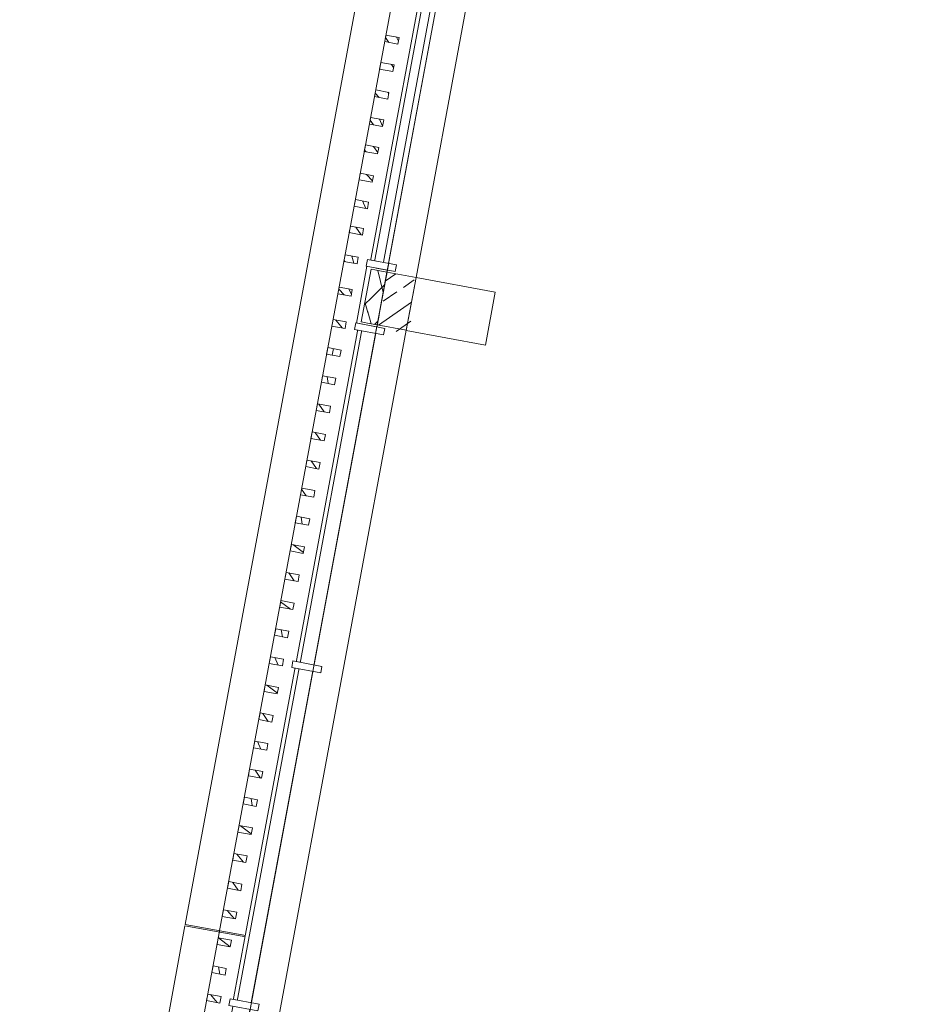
# Model space of a CAD drawing. Header units: metres. Extents: x -499360 to 60282433, y -11592314 to 5708004.
# Tile 34 of 128: x 32353338.39 to 32353345.12, y 5707913.26 to 5707920.59. Entities that reach past the tile are written whole.
import ezdxf

# ---------------------------------------------------------------- set-up
doc = ezdxf.new("R2010")
doc.units = ezdxf.units.M
doc.header["$LTSCALE"] = 0.75
doc.set_wipeout_variables(frame=1)
doc.layers.get('0').update_dxf_attribs({"linetype": 'CONTINUOUS'})
for name, color, linetype, lineweight in [('10417023$0$#9_002_GES I Übersicht Erdgeschoss_1_101_Wand Aussen.A', 7, 'CONTINUOUS', 25), ('10417023$0$#9_002_GES I Übersicht Erdgeschoss_1_115_Außentüren', 7, 'CONTINUOUS', 25), ('10417023$0$#9_002_GES I Übersicht Erdgeschoss_1_Neubau_101_Wand Aussen.A', 7, 'CONTINUOUS', 25), ('10417023$0$#9_002_GES I Übersicht Erdgeschoss_1_Neubau_104_Decken.A', 7, 'CONTINUOUS', 25), ('10417023$0$#9_002_GES I Übersicht Erdgeschoss_1_Neubau_105_Unterzug.A', 7, 'CONTINUOUS', 25), ('10417023$0$#9_002_GES I Übersicht Erdgeschoss_1_Neubau_201_Aussenwandbekleidu', 7, 'CONTINUOUS', 25), ('10417023$0$#9_002_GES I Übersicht Erdgeschoss_1_Neubau_210_Wärmedämmung', 7, 'CONTINUOUS', 25), ('10417023$0$Keine', 7, 'CONTINUOUS', 13)]:
    doc.layers.add(name, color=color, linetype=linetype, lineweight=lineweight)
pattern_1 = [(134.9999999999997, (0, 0), (0.1060660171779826, 0.1060660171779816), []), (134.9999999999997, (-0.03535533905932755, -0.0353553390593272), (0.1060660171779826, 0.1060660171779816), [])]

# ---------------------------------------------------------------- blocks, each defined once
blk = doc.blocks.new('10417023$0$#9_MKO_LP5_ARC_GES_UP_00_002_P_G_modell (3D)')
at = {"layer": '10417023$0$#9_002_GES I Übersicht Erdgeschoss_1_Neubau_101_Wand Aussen.A', "color": 1, "linetype": 'Continuous', "lineweight": 13, "true_color": 0xff0000}
for p, q in [((-32353502.6238152, -5707797.304143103), (-32353502.6238152, -5707802.804142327)), ((-32353502.6238152, -5707803.204142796), (-32353502.6238152, -5707808.404158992))]:
    blk.add_line(p, q, dxfattribs=at)
at = {"layer": '10417023$0$#9_002_GES I Übersicht Erdgeschoss_1_Neubau_101_Wand Aussen.A', "color": 1, "linetype": 'Continuous', "lineweight": 18, "true_color": 0xff0000}
blk.add_line((-32353502.62381512, -5707803.20414304), (-32353502.62381512, -5707802.804142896), dxfattribs=at)
at = {"layer": '10417023$0$#9_002_GES I Übersicht Erdgeschoss_1_Neubau_104_Decken.A', "color": 1, "linetype": 'Continuous', "lineweight": 13, "true_color": 0xff0000, "flags": 128}
for points in [[(-32353502.88381506, -5707792.679515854), (-32353502.88381511, -5707803.129576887), (-32353502.84381653, -5707803.129576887), (-32353502.84381653, -5707809.004576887), (-32353499.08931621, -5707809.004576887), (-32353497.57443247, -5707809.004576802), (-32353497.57443247, -5707810.154576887), (-32353495.52481159, -5707810.154576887), (-32353495.52560609, -5707813.099577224), (-32353472.62422376, -5707813.099576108), (-32353472.62422743, -5707808.219546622), (-32353469.004228, -5707808.219576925), (-32353469.004228, -5707794.11457689), (-32353469.004228, -5707790.779532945), (-32353469.004228, -5707790.559532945), (-32353477.474228, -5707790.559532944), (-32353480.474228, -5707790.559532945), (-32353491.124228, -5707790.559532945), (-32353498.444228, -5707790.559532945), (-32353498.444228, -5707792.679576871)], [(-32353498.22421727, -5707790.559532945), (-32353502.84380439, -5707790.559532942), (-32353502.84380439, -5707813.099576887), (-32353495.47442851, -5707813.099576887), (-32353495.47442851, -5707809.05457689), (-32353482.84109309, -5707809.05457689), (-32353482.84357996, -5707813.099573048), (-32353472.62421726, -5707813.099573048), (-32353472.62421726, -5707811.259577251), (-32353472.62421726, -5707806.979589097), (-32353469.00380439, -5707806.979589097), (-32353469.00380439, -5707790.559532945)]]:
    blk.add_lwpolyline(points, close=True, dxfattribs=at)
at = {"layer": '10417023$0$#9_002_GES I Übersicht Erdgeschoss_1_Neubau_105_Unterzug.A', "color": 1, "linetype": 'Continuous', "lineweight": 13, "true_color": 0xff0000}
for p, q in [((-32353502.02342233, -5707802.804515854), (-32353502.62341012, -5707802.804515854)), ((-32353502.62341012, -5707802.804515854), (-32353502.62341012, -5707803.204515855)), ((-32353502.02342233, -5707803.204515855), (-32353502.02342233, -5707802.804515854)), ((-32353502.62341012, -5707803.204515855), (-32353502.02342233, -5707803.204515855))]:
    blk.add_line(p, q, dxfattribs=at)
at = {"color": 1, "linetype": 'Continuous', "lineweight": 5, "true_color": 0xff0000}
blk.add_wipeout([(-32353502.973863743, -5707809.164628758), (-32353502.973863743, -5707807.864636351), (-32353503.433863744, -5707807.864636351), (-32353503.433863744, -5707809.164636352)], dxfattribs=at).dxf.layer = '10417023$0$#9_002_GES I Übersicht Erdgeschoss_1_Neubau_201_Aussenwandbekleidu'
at = {"layer": '10417023$0$#9_002_GES I Übersicht Erdgeschoss_1_Neubau_201_Aussenwandbekleidu', "linetype": 'Continuous', "lineweight": 5, "true_color": 0xff0000}
h = blk.add_hatch(dxfattribs=at)
h.set_pattern_fill('#9_METALL__STAHL_0001', color=1, style=0, pattern_type=2)
h.set_pattern_definition(pattern_1)
h.paths.add_polyline_path([(-32353503.17381512, -5707807.958586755), (-32353503.07381513, -5707807.958586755), (-32353503.07381513, -5707807.908586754), (-32353503.17381512, -5707807.908586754)])
h = blk.add_hatch(dxfattribs=at)
h.set_pattern_fill('#9_METALL__STAHL_0001', color=1, style=0, pattern_type=2)
h.set_pattern_definition(pattern_1)
h.paths.add_polyline_path([(-32353503.17381512, -5707808.171492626), (-32353503.07381513, -5707808.171492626), (-32353503.07381513, -5707808.121492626), (-32353503.17381512, -5707808.121492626)])
h = blk.add_hatch(dxfattribs=at)
h.set_pattern_fill('#9_METALL__STAHL_0001', color=1, style=0, pattern_type=2)
h.set_pattern_definition(pattern_1)
h.paths.add_polyline_path([(-32353503.17381512, -5707808.384398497), (-32353503.07381513, -5707808.384398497), (-32353503.07381513, -5707808.334398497), (-32353503.17381512, -5707808.334398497)])
at = {"layer": '10417023$0$#9_002_GES I Übersicht Erdgeschoss_1_Neubau_201_Aussenwandbekleidu', "color": 1, "linetype": 'Continuous', "lineweight": 13, "true_color": 0xff0000}
for p, q in [((-32353502.97386374, -5707807.864636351), (-32353503.43386374, -5707807.864636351)), ((-32353503.43386374, -5707807.864636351), (-32353503.43386374, -5707809.364636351)), ((-32353502.97386374, -5707809.164628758), (-32353502.97386374, -5707807.864636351))]:
    blk.add_line(p, q, dxfattribs=at)
at = {"layer": '10417023$0$#9_002_GES I Übersicht Erdgeschoss_1_Neubau_201_Aussenwandbekleidu', "color": 1, "linetype": 'Continuous', "lineweight": 13, "true_color": 0xff0000, "flags": 128}
for points in [[(-32353503.17381512, -5707807.958586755), (-32353503.07381513, -5707807.958586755), (-32353503.07381513, -5707807.908586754), (-32353503.17381512, -5707807.908586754)], [(-32353503.17381512, -5707808.171492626), (-32353503.07381513, -5707808.171492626), (-32353503.07381513, -5707808.121492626), (-32353503.17381512, -5707808.121492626)], [(-32353503.17381512, -5707808.384398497), (-32353503.07381513, -5707808.384398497), (-32353503.07381513, -5707808.334398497), (-32353503.17381512, -5707808.334398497)]]:
    blk.add_lwpolyline(points, close=True, dxfattribs=at)
at = {"color": 1, "linetype": 'Continuous', "lineweight": 5, "true_color": 0xff0000}
blk.add_wipeout([(-32353502.973863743, -5707807.854636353), (-32353502.973863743, -5707800.736996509), (-32353503.433863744, -5707800.736996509), (-32353503.433863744, -5707807.854636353)], dxfattribs=at).dxf.layer = '10417023$0$#9_002_GES I Übersicht Erdgeschoss_1_Neubau_201_Aussenwandbekleidu'
at = {"layer": '10417023$0$#9_002_GES I Übersicht Erdgeschoss_1_Neubau_201_Aussenwandbekleidu', "linetype": 'Continuous', "lineweight": 5, "true_color": 0xff0000}
h = blk.add_hatch(dxfattribs=at)
h.set_pattern_fill('#9_METALL__STAHL_0001', color=1, style=0, pattern_type=2)
h.set_pattern_definition(pattern_1)
h.paths.add_polyline_path([(-32353503.17381512, -5707801.119892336), (-32353503.07381513, -5707801.119892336), (-32353503.07381513, -5707801.069892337), (-32353503.17381512, -5707801.069892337)])
h = blk.add_hatch(dxfattribs=at)
h.set_pattern_fill('#9_METALL__STAHL_0001', color=1, style=0, pattern_type=2)
h.set_pattern_definition(pattern_1)
h.paths.add_polyline_path([(-32353503.17381512, -5707801.327974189), (-32353503.07381513, -5707801.327974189), (-32353503.07381513, -5707801.277974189), (-32353503.17381512, -5707801.277974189)])
h = blk.add_hatch(dxfattribs=at)
h.set_pattern_fill('#9_METALL__STAHL_0001', color=1, style=0, pattern_type=2)
h.set_pattern_definition(pattern_1)
h.paths.add_polyline_path([(-32353503.17381512, -5707801.53605604), (-32353503.07381513, -5707801.53605604), (-32353503.07381513, -5707801.48605604), (-32353503.17381512, -5707801.48605604)])
h = blk.add_hatch(dxfattribs=at)
h.set_pattern_fill('#9_METALL__STAHL_0001', color=1, style=0, pattern_type=2)
h.set_pattern_definition(pattern_1)
h.paths.add_polyline_path([(-32353503.17381512, -5707801.744137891), (-32353503.07381513, -5707801.744137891), (-32353503.07381513, -5707801.694137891), (-32353503.17381512, -5707801.694137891)])
h = blk.add_hatch(dxfattribs=at)
h.set_pattern_fill('#9_METALL__STAHL_0001', color=1, style=0, pattern_type=2)
h.set_pattern_definition(pattern_1)
h.paths.add_polyline_path([(-32353503.17381512, -5707801.952219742), (-32353503.07381513, -5707801.952219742), (-32353503.07381513, -5707801.902219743), (-32353503.17381512, -5707801.902219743)])
h = blk.add_hatch(dxfattribs=at)
h.set_pattern_fill('#9_METALL__STAHL_0001', color=1, style=0, pattern_type=2)
h.set_pattern_definition(pattern_1)
h.paths.add_polyline_path([(-32353503.17381512, -5707802.166627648), (-32353503.07381513, -5707802.166627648), (-32353503.07381513, -5707802.116627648), (-32353503.17381512, -5707802.116627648)])
h = blk.add_hatch(dxfattribs=at)
h.set_pattern_fill('#9_METALL__STAHL_0001', color=1, style=0, pattern_type=2)
h.set_pattern_definition(pattern_1)
h.paths.add_polyline_path([(-32353503.17381512, -5707802.366566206), (-32353503.07381513, -5707802.366566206), (-32353503.07381513, -5707802.316566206), (-32353503.17381512, -5707802.316566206)])
h = blk.add_hatch(dxfattribs=at)
h.set_pattern_fill('#9_METALL__STAHL_0001', color=1, style=0, pattern_type=2)
h.set_pattern_definition(pattern_1)
h.paths.add_polyline_path([(-32353503.17381512, -5707802.566504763), (-32353503.07381513, -5707802.566504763), (-32353503.07381513, -5707802.516504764), (-32353503.17381512, -5707802.516504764)])
h = blk.add_hatch(dxfattribs=at)
h.set_pattern_fill('#9_METALL__STAHL_0001', color=1, style=0, pattern_type=2)
h.set_pattern_definition(pattern_1)
h.paths.add_polyline_path([(-32353503.17381512, -5707802.784547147), (-32353503.07381513, -5707802.784547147), (-32353503.07381513, -5707802.734547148), (-32353503.17381512, -5707802.734547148)])
h = blk.add_hatch(dxfattribs=at)
h.set_pattern_fill('#9_METALL__STAHL_0001', color=1, style=0, pattern_type=2)
h.set_pattern_definition(pattern_1)
h.paths.add_polyline_path([(-32353503.17381512, -5707803.029394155), (-32353503.07381513, -5707803.029394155), (-32353503.07381513, -5707802.979394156), (-32353503.17381512, -5707802.979394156)])
h = blk.add_hatch(dxfattribs=at)
h.set_pattern_fill('#9_METALL__STAHL_0001', color=1, style=0, pattern_type=2)
h.set_pattern_definition(pattern_1)
h.paths.add_polyline_path([(-32353503.17381512, -5707803.274534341), (-32353503.07381513, -5707803.274534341), (-32353503.07381513, -5707803.224534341), (-32353503.17381512, -5707803.224534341)])
h = blk.add_hatch(dxfattribs=at)
h.set_pattern_fill('#9_METALL__STAHL_0001', color=1, style=0, pattern_type=2)
h.set_pattern_definition(pattern_1)
h.paths.add_polyline_path([(-32353503.17381512, -5707803.487563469), (-32353503.07381513, -5707803.487563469), (-32353503.07381513, -5707803.437563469), (-32353503.17381512, -5707803.437563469)])
h = blk.add_hatch(dxfattribs=at)
h.set_pattern_fill('#9_METALL__STAHL_0001', color=1, style=0, pattern_type=2)
h.set_pattern_definition(pattern_1)
h.paths.add_polyline_path([(-32353503.17381512, -5707803.70046934), (-32353503.07381513, -5707803.70046934), (-32353503.07381513, -5707803.65046934), (-32353503.17381512, -5707803.65046934)])
h = blk.add_hatch(dxfattribs=at)
h.set_pattern_fill('#9_METALL__STAHL_0001', color=1, style=0, pattern_type=2)
h.set_pattern_definition(pattern_1)
h.paths.add_polyline_path([(-32353503.17381512, -5707803.913375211), (-32353503.07381513, -5707803.913375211), (-32353503.07381513, -5707803.863375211), (-32353503.17381512, -5707803.863375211)])
h = blk.add_hatch(dxfattribs=at)
h.set_pattern_fill('#9_METALL__STAHL_0001', color=1, style=0, pattern_type=2)
h.set_pattern_definition(pattern_1)
h.paths.add_polyline_path([(-32353503.17381512, -5707804.126281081), (-32353503.07381513, -5707804.126281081), (-32353503.07381513, -5707804.076281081), (-32353503.17381512, -5707804.076281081)])
h = blk.add_hatch(dxfattribs=at)
h.set_pattern_fill('#9_METALL__STAHL_0001', color=1, style=0, pattern_type=2)
h.set_pattern_definition(pattern_1)
h.paths.add_polyline_path([(-32353503.17381512, -5707804.339186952), (-32353503.07381513, -5707804.339186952), (-32353503.07381513, -5707804.289186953), (-32353503.17381512, -5707804.289186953)])
h = blk.add_hatch(dxfattribs=at)
h.set_pattern_fill('#9_METALL__STAHL_0001', color=1, style=0, pattern_type=2)
h.set_pattern_definition(pattern_1)
h.paths.add_polyline_path([(-32353503.17381512, -5707804.552092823), (-32353503.07381513, -5707804.552092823), (-32353503.07381513, -5707804.502092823), (-32353503.17381512, -5707804.502092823)])
h = blk.add_hatch(dxfattribs=at)
h.set_pattern_fill('#9_METALL__STAHL_0001', color=1, style=0, pattern_type=2)
h.set_pattern_definition(pattern_1)
h.paths.add_polyline_path([(-32353503.17381512, -5707804.764998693), (-32353503.07381513, -5707804.764998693), (-32353503.07381513, -5707804.714998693), (-32353503.17381512, -5707804.714998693)])
h = blk.add_hatch(dxfattribs=at)
h.set_pattern_fill('#9_METALL__STAHL_0001', color=1, style=0, pattern_type=2)
h.set_pattern_definition(pattern_1)
h.paths.add_polyline_path([(-32353503.17381512, -5707804.977904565), (-32353503.07381513, -5707804.977904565), (-32353503.07381513, -5707804.927904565), (-32353503.17381512, -5707804.927904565)])
h = blk.add_hatch(dxfattribs=at)
h.set_pattern_fill('#9_METALL__STAHL_0001', color=1, style=0, pattern_type=2)
h.set_pattern_definition(pattern_1)
h.paths.add_polyline_path([(-32353503.17381512, -5707805.190810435), (-32353503.07381513, -5707805.190810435), (-32353503.07381513, -5707805.140810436), (-32353503.17381512, -5707805.140810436)])
h = blk.add_hatch(dxfattribs=at)
h.set_pattern_fill('#9_METALL__STAHL_0001', color=1, style=0, pattern_type=2)
h.set_pattern_definition(pattern_1)
h.paths.add_polyline_path([(-32353503.17381512, -5707805.403716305), (-32353503.07381513, -5707805.403716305), (-32353503.07381513, -5707805.353716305), (-32353503.17381512, -5707805.353716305)])
h = blk.add_hatch(dxfattribs=at)
h.set_pattern_fill('#9_METALL__STAHL_0001', color=1, style=0, pattern_type=2)
h.set_pattern_definition(pattern_1)
h.paths.add_polyline_path([(-32353503.17381512, -5707805.616622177), (-32353503.07381513, -5707805.616622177), (-32353503.07381513, -5707805.566622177), (-32353503.17381512, -5707805.566622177)])
h = blk.add_hatch(dxfattribs=at)
h.set_pattern_fill('#9_METALL__STAHL_0001', color=1, style=0, pattern_type=2)
h.set_pattern_definition(pattern_1)
h.paths.add_polyline_path([(-32353503.17381512, -5707805.829528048), (-32353503.07381513, -5707805.829528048), (-32353503.07381513, -5707805.779528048), (-32353503.17381512, -5707805.779528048)])
h = blk.add_hatch(dxfattribs=at)
h.set_pattern_fill('#9_METALL__STAHL_0001', color=1, style=0, pattern_type=2)
h.set_pattern_definition(pattern_1)
h.paths.add_polyline_path([(-32353503.17381512, -5707806.042433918), (-32353503.07381513, -5707806.042433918), (-32353503.07381513, -5707805.992433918), (-32353503.17381512, -5707805.992433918)])
h = blk.add_hatch(dxfattribs=at)
h.set_pattern_fill('#9_METALL__STAHL_0001', color=1, style=0, pattern_type=2)
h.set_pattern_definition(pattern_1)
h.paths.add_polyline_path([(-32353503.17381512, -5707806.255339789), (-32353503.07381513, -5707806.255339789), (-32353503.07381513, -5707806.205339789), (-32353503.17381512, -5707806.205339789)])
h = blk.add_hatch(dxfattribs=at)
h.set_pattern_fill('#9_METALL__STAHL_0001', color=1, style=0, pattern_type=2)
h.set_pattern_definition(pattern_1)
h.paths.add_polyline_path([(-32353503.17381512, -5707806.46824566), (-32353503.07381513, -5707806.46824566), (-32353503.07381513, -5707806.41824566), (-32353503.17381512, -5707806.41824566)])
h = blk.add_hatch(dxfattribs=at)
h.set_pattern_fill('#9_METALL__STAHL_0001', color=1, style=0, pattern_type=2)
h.set_pattern_definition(pattern_1)
h.paths.add_polyline_path([(-32353503.17381512, -5707806.681151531), (-32353503.07381513, -5707806.681151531), (-32353503.07381513, -5707806.63115153), (-32353503.17381512, -5707806.63115153)])
h = blk.add_hatch(dxfattribs=at)
h.set_pattern_fill('#9_METALL__STAHL_0001', color=1, style=0, pattern_type=2)
h.set_pattern_definition(pattern_1)
h.paths.add_polyline_path([(-32353503.17381512, -5707806.894057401), (-32353503.07381513, -5707806.894057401), (-32353503.07381513, -5707806.844057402), (-32353503.17381512, -5707806.844057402)])
h = blk.add_hatch(dxfattribs=at)
h.set_pattern_fill('#9_METALL__STAHL_0001', color=1, style=0, pattern_type=2)
h.set_pattern_definition(pattern_1)
h.paths.add_polyline_path([(-32353503.17381512, -5707807.106963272), (-32353503.07381513, -5707807.106963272), (-32353503.07381513, -5707807.056963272), (-32353503.17381512, -5707807.056963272)])
h = blk.add_hatch(dxfattribs=at)
h.set_pattern_fill('#9_METALL__STAHL_0001', color=1, style=0, pattern_type=2)
h.set_pattern_definition(pattern_1)
h.paths.add_polyline_path([(-32353503.17381512, -5707807.319869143), (-32353503.07381513, -5707807.319869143), (-32353503.07381513, -5707807.269869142), (-32353503.17381512, -5707807.269869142)])
h = blk.add_hatch(dxfattribs=at)
h.set_pattern_fill('#9_METALL__STAHL_0001', color=1, style=0, pattern_type=2)
h.set_pattern_definition(pattern_1)
h.paths.add_polyline_path([(-32353503.17381512, -5707807.532775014), (-32353503.07381513, -5707807.532775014), (-32353503.07381513, -5707807.482775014), (-32353503.17381512, -5707807.482775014)])
h = blk.add_hatch(dxfattribs=at)
h.set_pattern_fill('#9_METALL__STAHL_0001', color=1, style=0, pattern_type=2)
h.set_pattern_definition(pattern_1)
h.paths.add_polyline_path([(-32353503.17381512, -5707807.745680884), (-32353503.07381513, -5707807.745680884), (-32353503.07381513, -5707807.695680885), (-32353503.17381512, -5707807.695680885)])
at = {"layer": '10417023$0$#9_002_GES I Übersicht Erdgeschoss_1_101_Wand Aussen.A', "color": 1, "linetype": 'Continuous', "lineweight": 13, "true_color": 0xff0000}
blk.add_line((-32353503.17381512, -5707792.519569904), (-32353503.17381512, -5707809.164477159), dxfattribs=at)
at = {"layer": '10417023$0$#9_002_GES I Übersicht Erdgeschoss_1_Neubau_201_Aussenwandbekleidu', "color": 1, "linetype": 'Continuous', "lineweight": 13, "true_color": 0xff0000}
for p, q in [((-32353503.43386374, -5707800.736996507), (-32353503.43386374, -5707807.854636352)), ((-32353502.97386374, -5707807.854636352), (-32353502.97386374, -5707800.736996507)), ((-32353502.97386374, -5707807.854636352), (-32353503.43386374, -5707807.854636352))]:
    blk.add_line(p, q, dxfattribs=at)
at = {"layer": '10417023$0$#9_002_GES I Übersicht Erdgeschoss_1_Neubau_201_Aussenwandbekleidu', "color": 1, "linetype": 'Continuous', "lineweight": 13, "true_color": 0xff0000, "flags": 128}
for points in [[(-32353503.17381512, -5707801.119892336), (-32353503.07381513, -5707801.119892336), (-32353503.07381513, -5707801.069892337), (-32353503.17381512, -5707801.069892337)], [(-32353503.17381512, -5707801.327974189), (-32353503.07381513, -5707801.327974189), (-32353503.07381513, -5707801.277974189), (-32353503.17381512, -5707801.277974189)], [(-32353503.17381512, -5707801.53605604), (-32353503.07381513, -5707801.53605604), (-32353503.07381513, -5707801.48605604), (-32353503.17381512, -5707801.48605604)], [(-32353503.17381512, -5707801.744137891), (-32353503.07381513, -5707801.744137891), (-32353503.07381513, -5707801.694137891), (-32353503.17381512, -5707801.694137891)], [(-32353503.17381512, -5707801.952219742), (-32353503.07381513, -5707801.952219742), (-32353503.07381513, -5707801.902219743), (-32353503.17381512, -5707801.902219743)], [(-32353503.17381512, -5707802.166627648), (-32353503.07381513, -5707802.166627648), (-32353503.07381513, -5707802.116627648), (-32353503.17381512, -5707802.116627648)], [(-32353503.17381512, -5707802.366566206), (-32353503.07381513, -5707802.366566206), (-32353503.07381513, -5707802.316566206), (-32353503.17381512, -5707802.316566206)], [(-32353503.17381512, -5707802.566504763), (-32353503.07381513, -5707802.566504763), (-32353503.07381513, -5707802.516504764), (-32353503.17381512, -5707802.516504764)], [(-32353503.17381512, -5707802.784547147), (-32353503.07381513, -5707802.784547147), (-32353503.07381513, -5707802.734547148), (-32353503.17381512, -5707802.734547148)], [(-32353503.17381512, -5707803.029394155), (-32353503.07381513, -5707803.029394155), (-32353503.07381513, -5707802.979394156), (-32353503.17381512, -5707802.979394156)], [(-32353503.17381512, -5707803.274534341), (-32353503.07381513, -5707803.274534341), (-32353503.07381513, -5707803.224534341), (-32353503.17381512, -5707803.224534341)], [(-32353503.17381512, -5707803.487563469), (-32353503.07381513, -5707803.487563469), (-32353503.07381513, -5707803.437563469), (-32353503.17381512, -5707803.437563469)], [(-32353503.17381512, -5707803.70046934), (-32353503.07381513, -5707803.70046934), (-32353503.07381513, -5707803.65046934), (-32353503.17381512, -5707803.65046934)], [(-32353503.17381512, -5707803.913375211), (-32353503.07381513, -5707803.913375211), (-32353503.07381513, -5707803.863375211), (-32353503.17381512, -5707803.863375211)], [(-32353503.17381512, -5707804.126281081), (-32353503.07381513, -5707804.126281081), (-32353503.07381513, -5707804.076281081), (-32353503.17381512, -5707804.076281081)], [(-32353503.17381512, -5707804.339186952), (-32353503.07381513, -5707804.339186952), (-32353503.07381513, -5707804.289186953), (-32353503.17381512, -5707804.289186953)], [(-32353503.17381512, -5707804.552092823), (-32353503.07381513, -5707804.552092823), (-32353503.07381513, -5707804.502092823), (-32353503.17381512, -5707804.502092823)], [(-32353503.17381512, -5707804.764998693), (-32353503.07381513, -5707804.764998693), (-32353503.07381513, -5707804.714998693), (-32353503.17381512, -5707804.714998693)], [(-32353503.17381512, -5707804.977904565), (-32353503.07381513, -5707804.977904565), (-32353503.07381513, -5707804.927904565), (-32353503.17381512, -5707804.927904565)], [(-32353503.17381512, -5707805.190810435), (-32353503.07381513, -5707805.190810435), (-32353503.07381513, -5707805.140810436), (-32353503.17381512, -5707805.140810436)], [(-32353503.17381512, -5707805.403716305), (-32353503.07381513, -5707805.403716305), (-32353503.07381513, -5707805.353716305), (-32353503.17381512, -5707805.353716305)], [(-32353503.17381512, -5707805.616622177), (-32353503.07381513, -5707805.616622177), (-32353503.07381513, -5707805.566622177), (-32353503.17381512, -5707805.566622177)], [(-32353503.17381512, -5707805.829528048), (-32353503.07381513, -5707805.829528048), (-32353503.07381513, -5707805.779528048), (-32353503.17381512, -5707805.779528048)], [(-32353503.17381512, -5707806.042433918), (-32353503.07381513, -5707806.042433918), (-32353503.07381513, -5707805.992433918), (-32353503.17381512, -5707805.992433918)], [(-32353503.17381512, -5707806.255339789), (-32353503.07381513, -5707806.255339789), (-32353503.07381513, -5707806.205339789), (-32353503.17381512, -5707806.205339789)], [(-32353503.17381512, -5707806.46824566), (-32353503.07381513, -5707806.46824566), (-32353503.07381513, -5707806.41824566), (-32353503.17381512, -5707806.41824566)], [(-32353503.17381512, -5707806.681151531), (-32353503.07381513, -5707806.681151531), (-32353503.07381513, -5707806.63115153), (-32353503.17381512, -5707806.63115153)], [(-32353503.17381512, -5707806.894057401), (-32353503.07381513, -5707806.894057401), (-32353503.07381513, -5707806.844057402), (-32353503.17381512, -5707806.844057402)], [(-32353503.17381512, -5707807.106963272), (-32353503.07381513, -5707807.106963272), (-32353503.07381513, -5707807.056963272), (-32353503.17381512, -5707807.056963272)], [(-32353503.17381512, -5707807.319869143), (-32353503.07381513, -5707807.319869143), (-32353503.07381513, -5707807.269869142), (-32353503.17381512, -5707807.269869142)], [(-32353503.17381512, -5707807.532775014), (-32353503.07381513, -5707807.532775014), (-32353503.07381513, -5707807.482775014), (-32353503.17381512, -5707807.482775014)], [(-32353503.17381512, -5707807.745680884), (-32353503.07381513, -5707807.745680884), (-32353503.07381513, -5707807.695680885), (-32353503.17381512, -5707807.695680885)]]:
    blk.add_lwpolyline(points, close=True, dxfattribs=at)
at = {"color": 1, "linetype": 'Continuous', "lineweight": 5, "true_color": 0xff0000}
blk.add_wipeout([(-32353502.99878931, -5707802.78925646), (-32353502.998791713, -5707803.219365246), (-32353502.928791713, -5707803.219365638), (-32353502.92878931, -5707802.789256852)], dxfattribs=at).dxf.layer = '10417023$0$#9_002_GES I Übersicht Erdgeschoss_1_115_Außentüren'
at = {"layer": '10417023$0$#9_002_GES I Übersicht Erdgeschoss_1_115_Außentüren', "color": 1, "linetype": 'Continuous', "lineweight": 13, "true_color": 0xff0000}
blk.add_line((-32353502.99879181, -5707803.219365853), (-32353502.99878893, -5707802.789257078), dxfattribs=at)
at = {"color": 1, "linetype": 'Continuous', "lineweight": 5, "true_color": 0xff0000}
blk.add_wipeout([(-32353502.928789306, -5707802.789256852), (-32353502.92879171, -5707803.219365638), (-32353502.84379171, -5707803.219366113), (-32353502.8437893, -5707802.789257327)], dxfattribs=at).dxf.layer = '10417023$0$#9_002_GES I Übersicht Erdgeschoss_1_115_Außentüren'
at = {"layer": '10417023$0$#9_002_GES I Übersicht Erdgeschoss_1_115_Außentüren', "color": 1, "linetype": 'Continuous', "lineweight": 13, "true_color": 0xff0000}
for p, q in [((-32353502.92878884, -5707802.789257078), (-32353502.84378947, -5707802.789257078)), ((-32353502.84378947, -5707802.789257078), (-32353502.84379235, -5707803.219365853)), ((-32353502.84379235, -5707803.219365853), (-32353502.92879173, -5707803.219365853))]:
    blk.add_line(p, q, dxfattribs=at)
at = {"color": 1, "linetype": 'Continuous', "lineweight": 5, "true_color": 0xff0000}
for points in [[(-32353502.978774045, -5707800.059494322), (-32353502.978789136, -5707802.759256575), (-32353502.94878913, -5707802.759256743), (-32353502.94877404, -5707800.059494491)], [(-32353502.97879188, -5707803.249365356), (-32353502.978806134, -5707805.799528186), (-32353502.94880614, -5707805.799528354), (-32353502.94879188, -5707803.249365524)]]:
    blk.add_wipeout(points, dxfattribs=at).dxf.layer = '10417023$0$#9_002_GES I Übersicht Erdgeschoss_1_115_Außentüren'
at = {"layer": '10417023$0$#9_002_GES I Übersicht Erdgeschoss_1_115_Außentüren', "color": 1, "linetype": 'Continuous', "lineweight": 13, "true_color": 0xff0000, "flags": 128}
for points in [[(-32353502.97877405, -5707800.059494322), (-32353502.94877405, -5707800.05949449), (-32353502.94878914, -5707802.759256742), (-32353502.97878914, -5707802.759256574)], [(-32353502.97879188, -5707803.249365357), (-32353502.94879188, -5707803.249365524), (-32353502.94880614, -5707805.799528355), (-32353502.97880614, -5707805.799528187)]]:
    blk.add_lwpolyline(points, close=True, dxfattribs=at)
at = {"color": 1, "linetype": 'Continuous', "lineweight": 5, "true_color": 0xff0000}
for points in [[(-32353503.003789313, -5707802.789256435), (-32353502.783789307, -5707802.789257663), (-32353502.78378903, -5707802.7392576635), (-32353503.00378903, -5707802.739256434)], [(-32353503.003792, -5707803.269365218), (-32353502.783792, -5707803.269366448), (-32353502.783791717, -5707803.219366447), (-32353503.003791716, -5707803.219365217)], [(-32353502.978806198, -5707805.809528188), (-32353502.97882045, -5707808.359537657), (-32353502.94882045, -5707808.359537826), (-32353502.948806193, -5707805.8095283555)]]:
    blk.add_wipeout(points, dxfattribs=at).dxf.layer = '10417023$0$#9_002_GES I Übersicht Erdgeschoss_1_115_Außentüren'
at = {"layer": '10417023$0$#9_002_GES I Übersicht Erdgeschoss_1_Neubau_101_Wand Aussen.A', "linetype": 'Continuous', "lineweight": 5, "true_color": 0xff0000}
h = blk.add_hatch(dxfattribs=at)
h.set_pattern_fill('#9_BETON__STAHLBETON_0001', color=1, style=0, pattern_type=2)
h.set_pattern_definition([(44.99999999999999, (0, 0), (-0.1697056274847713, 0.1697056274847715), []), (44.99999999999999, (-0.08485281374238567, 0.08485281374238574), (-0.1697056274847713, 0.1697056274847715), [0.18, -0.05999999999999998])])
h.paths.add_polyline_path([(-32353502.84381513, -5707802.804142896), (-32353502.84381513, -5707803.204143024), (-32353502.62381511, -5707803.204143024), (-32353502.62381511, -5707802.804142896)])
at = {"layer": '10417023$0$#9_002_GES I Übersicht Erdgeschoss_1_Neubau_210_Wärmedämmung', "linetype": 'Continuous', "lineweight": 5, "true_color": 0xff0000}
h = blk.add_hatch(dxfattribs=at)
h.set_pattern_fill('#9_DÄMMUNG__WEICH_0001', color=1, style=0, pattern_type=2)
h.set_pattern_definition([(-119.9999999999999, (0, 0), (-0.129903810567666, 0.07499999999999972), []), (-59.99999999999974, (0, 0), (0.1299038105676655, 0.0750000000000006), [])])
h.paths.add_polyline_path([(-32353502.96383435, -5707802.804519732), (-32353502.96382142, -5707803.204519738), (-32353502.84382142, -5707803.204515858), (-32353502.84383436, -5707802.804515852)])
at = {"layer": '10417023$0$#9_002_GES I Übersicht Erdgeschoss_1_115_Außentüren', "color": 1, "linetype": 'Continuous', "lineweight": 13, "true_color": 0xff0000, "flags": 128}
for points in [[(-32353503.00378931, -5707802.789256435), (-32353503.00378903, -5707802.739256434), (-32353502.78378903, -5707802.739257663), (-32353502.78378931, -5707802.789257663)], [(-32353503.003792, -5707803.269365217), (-32353503.00379171, -5707803.219365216), (-32353502.78379171, -5707803.219366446), (-32353502.783792, -5707803.269366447)], [(-32353502.97880619, -5707805.809528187), (-32353502.94880619, -5707805.809528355), (-32353502.94882045, -5707808.359537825), (-32353502.97882045, -5707808.359537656)]]:
    blk.add_lwpolyline(points, close=True, dxfattribs=at)
at = {"layer": '10417023$0$#9_002_GES I Übersicht Erdgeschoss_1_Neubau_101_Wand Aussen.A', "color": 1, "linetype": 'Continuous', "lineweight": 13, "true_color": 0xff0000}
for p, q in [((-32353502.84381545, -5707797.304143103), (-32353502.84381545, -5707802.804142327)), ((-32353502.6238152, -5707802.804142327), (-32353502.84381545, -5707802.804142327)), ((-32353502.6238152, -5707803.204142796), (-32353502.84381545, -5707803.204142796))]:
    blk.add_line(p, q, dxfattribs=at)
at = {"layer": '10417023$0$#9_002_GES I Übersicht Erdgeschoss_1_Neubau_101_Wand Aussen.A', "color": 1, "linetype": 'Continuous', "lineweight": 18, "true_color": 0xff0000}
for p, q in [((-32353502.6238152, -5707802.804142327), (-32353502.84381545, -5707802.804142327)), ((-32353502.84381513, -5707802.804142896), (-32353502.84381513, -5707803.20414304)), ((-32353502.6238152, -5707803.204142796), (-32353502.84381545, -5707803.204142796))]:
    blk.add_line(p, q, dxfattribs=at)
at = {"layer": '10417023$0$#9_002_GES I Übersicht Erdgeschoss_1_Neubau_210_Wärmedämmung', "color": 1, "linetype": 'Continuous', "lineweight": 18, "true_color": 0xff0000}
for p, q in [((-32353502.84383436, -5707802.804515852), (-32353502.96383435, -5707802.804519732)), ((-32353502.96383435, -5707802.804519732), (-32353502.96382142, -5707803.204519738)), ((-32353502.84382142, -5707803.204515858), (-32353502.84383436, -5707802.804515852)), ((-32353502.96382142, -5707803.204519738), (-32353502.84382142, -5707803.204515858))]:
    blk.add_line(p, q, dxfattribs=at)
at = {"color": 1, "linetype": 'Continuous', "lineweight": 5, "true_color": 0xff0000}
for points in [[(-32353503.003806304, -5707805.829528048), (-32353502.7838063, -5707805.829529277), (-32353502.783806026, -5707805.779529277), (-32353503.003806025, -5707805.779528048)], [(-32353503.003820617, -5707808.389537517), (-32353502.78382062, -5707808.389538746), (-32353502.78382034, -5707808.339538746), (-32353503.003820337, -5707808.339537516)]]:
    blk.add_wipeout(points, dxfattribs=at).dxf.layer = '10417023$0$#9_002_GES I Übersicht Erdgeschoss_1_115_Außentüren'
at = {"layer": '10417023$0$#9_002_GES I Übersicht Erdgeschoss_1_101_Wand Aussen.A', "color": 1, "linetype": 'Continuous', "lineweight": 13, "true_color": 0xff0000}
blk.add_line((-32353502.84381513, -5707809.164477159), (-32353502.84381513, -5707792.519569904), dxfattribs=at)
at = {"layer": '10417023$0$#9_002_GES I Übersicht Erdgeschoss_1_115_Außentüren', "color": 1, "linetype": 'Continuous', "lineweight": 13, "true_color": 0xff0000, "flags": 128}
for points in [[(-32353503.0038063, -5707805.829528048), (-32353503.00380602, -5707805.779528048), (-32353502.78380603, -5707805.779529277), (-32353502.78380631, -5707805.829529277)], [(-32353503.00382061, -5707808.389537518), (-32353503.00382033, -5707808.339537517), (-32353502.78382033, -5707808.339538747), (-32353502.78382061, -5707808.389538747)]]:
    blk.add_lwpolyline(points, close=True, dxfattribs=at)
at = {"layer": '10417023$0$#9_002_GES I Übersicht Erdgeschoss_1_Neubau_101_Wand Aussen.A', "color": 1, "linetype": 'Continuous', "lineweight": 13, "true_color": 0xff0000}
blk.add_line((-32353502.84381545, -5707803.204142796), (-32353502.84381545, -5707808.404158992), dxfattribs=at)
blk = doc.blocks.new('10417023$0$2_MKO_LP5_LAN_GES_UP_00_002_V_A (3D)')
at = {"layer": '10417023$0$Keine'}
blk.add_blockref('10417023$0$#9_MKO_LP5_ARC_GES_UP_00_002_P_G_modell (3D)', (0, 0), dxfattribs=at)
blk = doc.blocks.new('10417023')
at = {"layer": '10417023$0$Keine', "rotation": 349.4819372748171}
blk.add_blockref('10417023$0$2_MKO_LP5_LAN_GES_UP_00_002_V_A (3D)', (65205154.93137175, 5413829.557758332), dxfattribs=at)

msp = doc.modelspace()

# ---------------------------------------------------------------- block references
msp.add_blockref('10417023', (0, 0))

doc.saveas('drawing.dxf')
